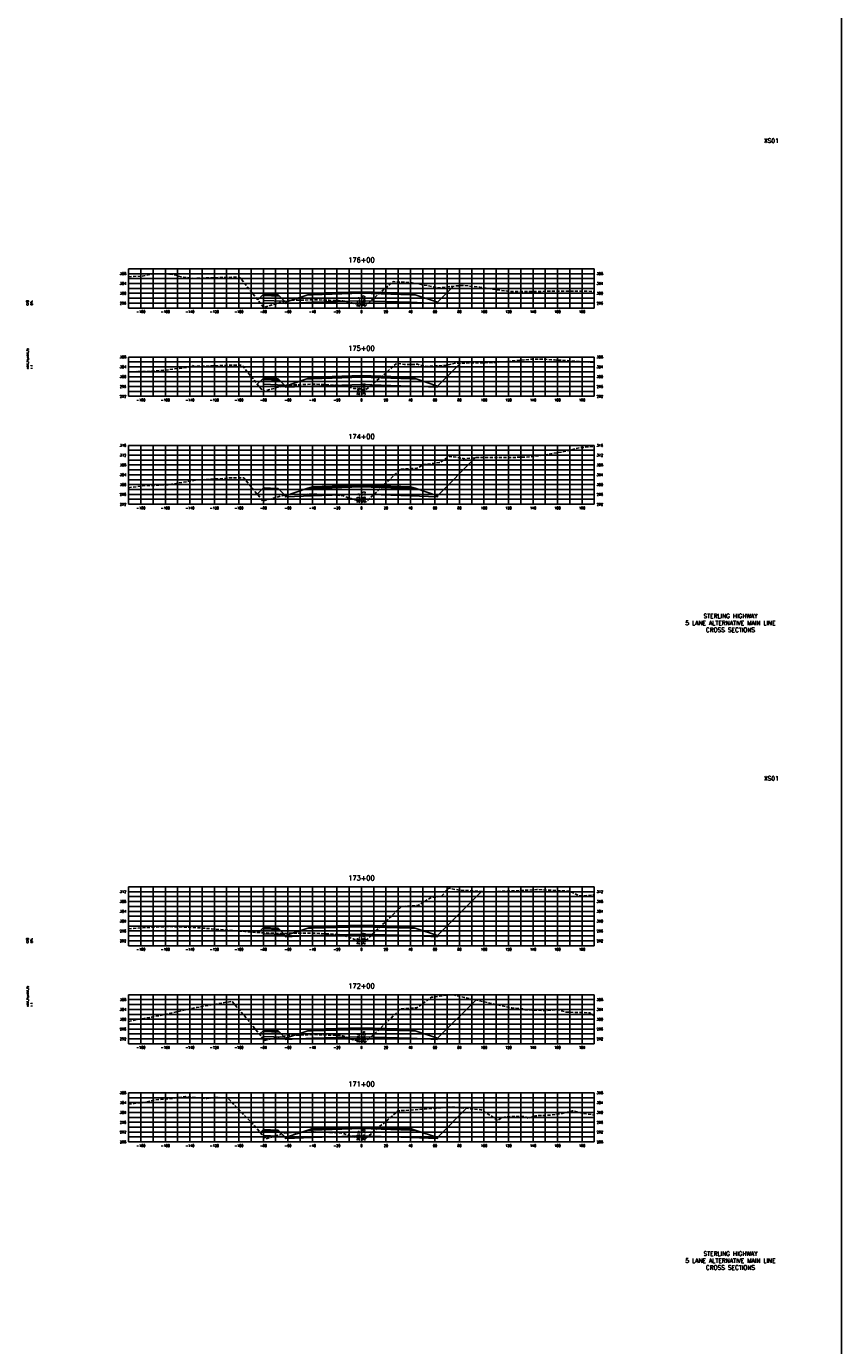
# Model space of a CAD drawing. Extents: x 37 to 10140, y -1968 to 9206.
# Tile 16 of 105: x 2957 to 3622, y 994 to 2070. Entities that reach past the tile are written whole.
import ezdxf
from ezdxf.enums import TextEntityAlignment as Align

# ---------------------------------------------------------------- set-up
doc = ezdxf.new("R2010")
doc.units = 0
doc.header["$LTSCALE"] = 20
doc.header["$MEASUREMENT"] = 0
doc.linetypes.add('HIDDEN_050%', pattern=[0.1875, 0.125, -0.0625])
doc.layers.get('0').update_dxf_attribs({"color": 101})
for name, color, linetype in [('S-AT-TXT175', 6, 'Continuous'), ('S-AT-TXT80', 1, 'Continuous'), ('XDATUM', 3, 'Continuous'), ('XEG', 1, 'HIDDEN_050%'), ('XFG', 2, 'Continuous'), ('XGRID', 251, 'Continuous'), ('XGRIDT', 2, 'Continuous'), ('XREF-BORDER', 7, 'Continuous')]:
    doc.layers.add(name, color=color, linetype=linetype)
doc.styles.add('L100', font='simplex.shx', dxfattribs={"height": 2})
doc.styles.add('L175', font='ROMANSM.shx', dxfattribs={"height": 3.5})
doc.styles.add('L80', font='ROMANSM.shx', dxfattribs={"height": 1.6})

# ---------------------------------------------------------------- blocks, each defined once
blk = doc.blocks.new('03025_00_att1')
at = {"layer": 'S-AT-TXT175', "style": 'L175'}
for tag, p in [('NUM', (32.402, 20.822)), ('LINE1', (30.64, 1.444)), ('LINE2', (30.64, 1.161)), ('LINE3', (30.64, 0.877))]:
    blk.add_attdef(tag, text='', height=0.175, dxfattribs=at).set_placement(p, align=Align.CENTER)
at = {"layer": 'S-AT-TXT80', "style": 'L80'}
for tag, p in [('DESIGNED', (2.094, 14.201)), ('CHECKED', (2.265, 14.201)), ('DRAFTED', (2.436, 14.201)), ('PCTB', (2.094, 11.605)), ('PSCALE', (2.265, 11.605)), ('PVIEW', (2.436, 11.605))]:
    blk.add_attdef(tag, p, '', height=0.08, rotation=90, dxfattribs=at)

msp = doc.modelspace()

# ---------------------------------------------------------------- linework, layer by layer
msp.add_line((3621.8, 5156.3), (3621.8, -1967.9))
at = {"layer": 'XDATUM', "flags": 128}
for points in [[(3145.4, 1846.6), (3150, 1851.2), (3150, 1846.2), (3167.2, 1845.5), (3168, 1844.7), (3168, 1843.8), (3190, 1844.7), (3230, 1846), (3270, 1844.7), (3292, 1843.8), (3292, 1844.7), (3305, 1857.8)], [(3145, 1777.9), (3150, 1782.8), (3150, 1777.8), (3167.2, 1777.1), (3168, 1776.3), (3168, 1775.5), (3190, 1776.3), (3230, 1777.6), (3270, 1776.3), (3292, 1775.5), (3292, 1776.3), (3310.7, 1795.1)], [(3144.9, 1688.2), (3150, 1693.3), (3150, 1688.3), (3167.2, 1687.6), (3168, 1686.8), (3168, 1686), (3190, 1686.8), (3230, 1688.1), (3270, 1686.8), (3292, 1686), (3292, 1686.8), (3323.2, 1718)], [(3146, 1330.7), (3150, 1334.7), (3150, 1329.7), (3167.2, 1329), (3168, 1328.2), (3168, 1327.3), (3190, 1328.2), (3230, 1329.5), (3270, 1328.2), (3292, 1327.3), (3292, 1328.2), (3328, 1364.2)], [(3146.8, 1247.8), (3150, 1250.9), (3150, 1245.9), (3167.2, 1245.3), (3168, 1244.5), (3168, 1243.6), (3190, 1244.5), (3230, 1245.7), (3270, 1244.5), (3292, 1243.6), (3292, 1244.5), (3323.3, 1275.7)], [(3147.4, 1167.5), (3150, 1170.1), (3150, 1165.1), (3167.2, 1164.4), (3168, 1163.6), (3168, 1162.7), (3190, 1163.6), (3230, 1164.9), (3270, 1163.6), (3292, 1162.7), (3292, 1163.6), (3315.8, 1187.4)]]:
    msp.add_lwpolyline(points, dxfattribs=at)
at = {"layer": 'XEG', "flags": 128}
for points in [[(3040, 1865.5), (3046.5, 1866), (3049.7, 1865.7), (3059.8, 1867.8), (3068.2, 1868), (3076.8, 1867.3), (3083.4, 1865.3), (3094.1, 1864.2), (3108.2, 1864.7), (3116.2, 1864.9), (3130, 1865.2), (3130.6, 1865.2), (3130.9, 1864.7), (3150.3, 1840.5), (3160.6, 1843.7), (3167.4, 1845.7), (3170.1, 1846.1), (3171.1, 1846.2), (3179.6, 1846.4), (3191.3, 1846.7), (3203.6, 1846.3), (3210.9, 1846.1), (3211.6, 1846), (3214.7, 1845.9), (3222.2, 1844.2), (3224.5, 1843.5), (3230, 1842.5), (3231.2, 1842.3), (3233.3, 1841.9), (3239.8, 1847.7), (3255.9, 1861.6), (3262.8, 1861.1), (3271.3, 1860.6), (3284.3, 1858.1), (3292.8, 1856.4), (3308.6, 1858.2), (3313.9, 1858.4), (3326.7, 1856.9), (3350.8, 1853.5), (3377.8, 1853.6), (3386.5, 1853.8), (3420, 1853.6)], [(3040, 1788), (3055.5, 1788.3), (3068.9, 1789.3), (3088.3, 1791.6), (3092.1, 1793), (3093.6, 1792.4), (3109.7, 1792.9), (3117.1, 1793.1), (3124.3, 1793.5), (3132.5, 1793.4), (3143.5, 1779.8), (3149.8, 1771.9), (3154.2, 1773.2), (3167.1, 1776.8), (3168.7, 1777), (3171, 1777.2), (3180.3, 1777.5), (3191.4, 1777.9), (3202.7, 1777.4), (3211, 1777), (3212.6, 1776.9), (3215.1, 1776.7), (3220.2, 1775.4), (3223.9, 1774.4), (3228.6, 1774.2), (3230, 1773.8), (3232.9, 1772.9), (3248.2, 1785.5), (3258.7, 1794.9), (3265.1, 1794), (3275.8, 1794.1), (3283.2, 1792.4), (3299.1, 1793.3), (3306.7, 1795), (3335.7, 1795.5), (3337.4, 1795.4), (3338.7, 1795.5), (3369.8, 1798.4), (3375, 1798.4), (3387.5, 1797.7), (3407.7, 1796.5), (3415.2, 1795.8), (3420, 1795.7)], [(3040, 1693.5), (3053.4, 1695.2), (3053.8, 1695.2), (3057.4, 1695.2), (3070.5, 1695.8), (3072.3, 1695.9), (3075, 1696.3), (3095, 1699.7), (3095, 1699.8), (3095.8, 1699.8), (3118, 1701), (3121, 1701.3), (3121.9, 1701.4), (3134, 1701.4), (3147.9, 1684.6), (3149.4, 1682.6), (3165.2, 1686.9), (3166.3, 1687.2), (3166.8, 1687.3), (3171.2, 1687.7), (3181, 1688), (3191.4, 1688.2), (3203.2, 1687.7), (3211, 1687.3), (3213.2, 1687.1), (3214.6, 1687), (3216.1, 1686.5), (3224.2, 1683.7), (3227.4, 1683), (3230, 1682.6), (3233.8, 1682), (3250.6, 1697.9), (3262.1, 1708.7), (3265.9, 1708.9), (3274.6, 1709.2), (3276, 1709.8), (3280.4, 1712.3), (3286.6, 1713), (3293.7, 1714), (3297.3, 1716.1), (3301.6, 1719), (3307.8, 1718.3), (3314.1, 1717.1), (3324.9, 1718.2), (3337.2, 1718), (3348.1, 1718), (3368, 1718.6), (3379.7, 1720.3), (3397, 1723.2), (3407.8, 1726.1), (3420, 1727.1)], [(3040, 1333.7), (3052.4, 1334.7), (3066.3, 1335.4), (3071, 1335.6), (3079.1, 1335.4), (3087.6, 1335.1), (3100.5, 1334.4), (3103.9, 1334.1), (3118.4, 1332.8), (3122.6, 1332.4), (3124.3, 1332.3), (3131.1, 1331.9), (3131.4, 1331.9), (3134.9, 1331.6), (3142.4, 1330.9), (3146.9, 1330.7), (3155.2, 1330.2), (3163.1, 1330), (3175.4, 1330.2), (3191.6, 1330.2), (3201.5, 1329.7), (3211.3, 1329.2), (3213.5, 1328.9), (3214, 1328.9), (3223.3, 1325.5), (3223.8, 1325.3), (3230, 1324.2), (3232.4, 1323.7), (3232.9, 1323.6), (3237.5, 1327.9), (3262.7, 1352), (3272.5, 1352.5), (3276.2, 1352.8), (3285.6, 1358.5), (3287.3, 1359.4), (3288.3, 1359.5), (3294.6, 1360), (3295.9, 1360.9), (3301, 1366.9), (3309.8, 1365.3), (3311.2, 1365.3), (3329.6, 1364.1), (3330.9, 1364), (3332.9, 1363.8), (3370.3, 1365.5), (3373, 1365.8), (3400, 1364.4), (3406.9, 1361), (3407.8, 1360.6), (3410.6, 1360.7), (3415.5, 1361), (3420, 1361.5)], [(3040, 1258.3), (3058.6, 1261.8), (3069.5, 1263.7), (3079.9, 1266.3), (3095.3, 1269.6), (3116.8, 1273.4), (3124.5, 1274.6), (3137.7, 1259.1), (3151, 1242.6), (3165, 1245.8), (3167.9, 1246.6), (3169.9, 1246.8), (3171.3, 1246.9), (3177.7, 1247.1), (3191.2, 1247.5), (3204.7, 1247.1), (3211.2, 1246.8), (3212.4, 1246.7), (3214.9, 1246.5), (3221.4, 1243.7), (3223.3, 1243.1), (3230, 1241.8), (3230.7, 1241.6), (3232.9, 1241.2), (3240.5, 1248), (3262, 1268.5), (3270.8, 1269), (3275, 1269.3), (3276.3, 1270.2), (3287.1, 1277.9), (3300.5, 1279.8), (3304.9, 1280), (3314.2, 1277.7), (3319, 1276.7), (3332.9, 1273.5), (3352.7, 1269.3), (3361.6, 1268.4), (3363.4, 1267.8), (3379, 1267.1), (3381, 1267.2), (3383.4, 1267.3), (3387.5, 1267.6), (3391, 1267.6), (3394.2, 1266.7), (3397, 1265.7), (3407.5, 1265.6), (3416.7, 1265.2), (3419.8, 1262.3), (3420, 1262.1)], [(3040, 1190.8), (3040.1, 1190.8), (3044.5, 1191.3), (3052, 1192), (3061.1, 1194.2), (3077.1, 1195.6), (3086.5, 1196.9), (3103.7, 1195.3), (3112.2, 1196.3), (3120.9, 1195.7), (3142.5, 1173.4), (3151.8, 1162.4), (3156.6, 1163.9), (3166.9, 1167.2), (3170, 1167.5), (3171.5, 1167.6), (3189.2, 1168.1), (3191, 1168.2), (3209.2, 1167.5), (3211.2, 1167.4), (3212.3, 1167.3), (3214.6, 1167.1), (3217.8, 1166.1), (3220.9, 1164.6), (3225.5, 1163.7), (3230, 1163.1), (3233.3, 1162.7), (3251.5, 1178.1), (3259.8, 1185.3), (3264.5, 1185.6), (3269.9, 1185.9), (3298.4, 1188), (3302.7, 1188.6), (3306, 1188.3), (3327.7, 1186.2), (3337.5, 1180.2), (3341.2, 1177.4), (3341.8, 1177.9), (3344.4, 1179.7), (3345.5, 1179.9), (3348.6, 1180.5), (3356.2, 1180.8), (3356.7, 1180.8), (3357.2, 1180.8), (3363.4, 1180.7), (3363.5, 1180.7), (3366.2, 1179.2), (3369.7, 1180.5), (3371.9, 1181.3), (3383.9, 1181.8), (3392.6, 1182.9), (3402.1, 1185.4), (3410.4, 1183.4), (3420, 1181.9)]]:
    msp.add_lwpolyline(points, dxfattribs=at)
at = {"layer": 'XFG', "flags": 128}
for points in [[(3150, 1851.2), (3150, 1851.2), (3145.4, 1846.6)], [(3150, 1851.2), (3150, 1850.2), (3163, 1849.7), (3162, 1850.7), (3161, 1850.8), (3161, 1850.4), (3151, 1850.8), (3151, 1851.2), (3150, 1851.2)], [(3151, 1851.2), (3151, 1850.8), (3161, 1850.4), (3161, 1850.8), (3151, 1851.2)], [(3230, 1852), (3190, 1850.7), (3185.4, 1850.5), (3168, 1844.7), (3168, 1843.8), (3190, 1844.7), (3230, 1846)], [(3230, 1852.3), (3190, 1851.1), (3190, 1852.1), (3185.4, 1850.5), (3190, 1850.7), (3230, 1852)], [(3230, 1853.3), (3190, 1852.1), (3190, 1851.7), (3230, 1853)], [(3230, 1853), (3190, 1851.7), (3190, 1851.1), (3230, 1852.3)], [(3230, 1853.3), (3270, 1852.1), (3270, 1851.7), (3230, 1853)], [(3230, 1853), (3270, 1851.7), (3270, 1851.1), (3230, 1852.3)], [(3230, 1852.3), (3270, 1851.1), (3270, 1852.1), (3274.6, 1850.5), (3270, 1850.7), (3230, 1852)], [(3230, 1852), (3270, 1850.7), (3274.6, 1850.5), (3292, 1844.7), (3292, 1843.8), (3270, 1844.7), (3230, 1846)], [(3292, 1844.7), (3292, 1844.7), (3305, 1857.8)], [(3150, 1850.2), (3150, 1846.2), (3167.2, 1845.5), (3163, 1849.7), (3150, 1850.2)], [(3168, 1844.7), (3167.2, 1845.5)], [(3292, 1776.3), (3292, 1776.3), (3310.7, 1795.1)], [(3150, 1782.8), (3150, 1782.8), (3145, 1777.9)], [(3150, 1782.8), (3150, 1781.8), (3163, 1781.3), (3162, 1782.3), (3161, 1782.4), (3161, 1782), (3151, 1782.4), (3151, 1782.8), (3150, 1782.8)], [(3150, 1781.8), (3150, 1777.8), (3167.2, 1777.1), (3163, 1781.3), (3150, 1781.8)], [(3151, 1782.8), (3151, 1782.4), (3161, 1782), (3161, 1782.4), (3151, 1782.8)], [(3168, 1776.3), (3167.2, 1777.1)], [(3230, 1783.6), (3190, 1782.3), (3185.4, 1782.2), (3168, 1776.3), (3168, 1775.5), (3190, 1776.3), (3230, 1777.6)], [(3230, 1784), (3190, 1782.7), (3190, 1783.7), (3185.4, 1782.2), (3190, 1782.3), (3230, 1783.6)], [(3230, 1785), (3190, 1783.7), (3190, 1783.3), (3230, 1784.6)], [(3230, 1784.6), (3190, 1783.3), (3190, 1782.7), (3230, 1784)], [(3230, 1785), (3270, 1783.7), (3270, 1783.3), (3230, 1784.6)], [(3230, 1784.6), (3270, 1783.3), (3270, 1782.7), (3230, 1784)], [(3230, 1784), (3270, 1782.7), (3270, 1783.7), (3274.6, 1782.2), (3270, 1782.3), (3230, 1783.6)], [(3230, 1783.6), (3270, 1782.3), (3274.6, 1782.2), (3292, 1776.3), (3292, 1775.5), (3270, 1776.3), (3230, 1777.6)], [(3292, 1686.8), (3292, 1686.8), (3323.2, 1718)], [(3150, 1693.3), (3150, 1693.3), (3144.9, 1688.2)], [(3150, 1693.3), (3150, 1692.3), (3163, 1691.8), (3162, 1692.8), (3161, 1692.9), (3161, 1692.5), (3151, 1692.9), (3151, 1693.3), (3150, 1693.3)], [(3150, 1692.3), (3150, 1688.3), (3167.2, 1687.6), (3163, 1691.8), (3150, 1692.3)], [(3151, 1693.3), (3151, 1692.9), (3161, 1692.5), (3161, 1692.9), (3151, 1693.3)], [(3230, 1694.1), (3190, 1692.8), (3185.4, 1692.7), (3168, 1686.8), (3168, 1686), (3190, 1686.8), (3230, 1688.1)], [(3230, 1694.5), (3190, 1693.2), (3190, 1694.2), (3185.4, 1692.7), (3190, 1692.8), (3230, 1694.1)], [(3230, 1695.5), (3190, 1694.2), (3190, 1693.8), (3230, 1695.1)], [(3230, 1695.1), (3190, 1693.8), (3190, 1693.2), (3230, 1694.5)], [(3230, 1695.5), (3270, 1694.2), (3270, 1693.8), (3230, 1695.1)], [(3230, 1695.1), (3270, 1693.8), (3270, 1693.2), (3230, 1694.5)], [(3230, 1694.5), (3270, 1693.2), (3270, 1694.2), (3274.6, 1692.7), (3270, 1692.8), (3230, 1694.1)], [(3230, 1694.1), (3270, 1692.8), (3274.6, 1692.7), (3292, 1686.8), (3292, 1686), (3270, 1686.8), (3230, 1688.1)], [(3168, 1686.8), (3167.2, 1687.6)], [(3292, 1328.2), (3292, 1328.2), (3328, 1364.2)], [(3150, 1334.7), (3150, 1334.7), (3146, 1330.7)], [(3150, 1334.7), (3150, 1333.7), (3163, 1333.2), (3162, 1334.2), (3161, 1334.3), (3161, 1333.9), (3151, 1334.3), (3151, 1334.7), (3150, 1334.7)], [(3151, 1334.7), (3151, 1334.3), (3161, 1333.9), (3161, 1334.3), (3151, 1334.7)], [(3230, 1335.5), (3190, 1334.2), (3185.4, 1334), (3168, 1328.2), (3168, 1327.3), (3190, 1328.2), (3230, 1329.5)], [(3230, 1335.8), (3190, 1334.6), (3190, 1335.6), (3185.4, 1334), (3190, 1334.2), (3230, 1335.5)], [(3230, 1336.8), (3190, 1335.6), (3190, 1335.2), (3230, 1336.5)], [(3230, 1336.5), (3190, 1335.2), (3190, 1334.6), (3230, 1335.8)], [(3230, 1336.8), (3270, 1335.6), (3270, 1335.2), (3230, 1336.5)], [(3230, 1336.5), (3270, 1335.2), (3270, 1334.6), (3230, 1335.8)], [(3230, 1335.8), (3270, 1334.6), (3270, 1335.6), (3274.6, 1334), (3270, 1334.2), (3230, 1335.5)], [(3230, 1335.5), (3270, 1334.2), (3274.6, 1334), (3292, 1328.2), (3292, 1327.3), (3270, 1328.2), (3230, 1329.5)], [(3150, 1333.7), (3150, 1329.7), (3167.2, 1329), (3163, 1333.2), (3150, 1333.7)], [(3168, 1328.2), (3167.2, 1329)], [(3292, 1244.5), (3292, 1244.5), (3323.3, 1275.7)], [(3150, 1250.9), (3150, 1250.9), (3146.8, 1247.8)], [(3150, 1250.9), (3150, 1249.9), (3163, 1249.4), (3162, 1250.5), (3161, 1250.5), (3161, 1250.2), (3151, 1250.6), (3151, 1250.9), (3150, 1250.9)], [(3150, 1249.9), (3150, 1245.9), (3167.2, 1245.3), (3163, 1249.4), (3150, 1249.9)], [(3151, 1250.9), (3151, 1250.6), (3161, 1250.2), (3161, 1250.5), (3151, 1250.9)], [(3230, 1251.7), (3190, 1250.5), (3185.4, 1250.3), (3168, 1244.5), (3168, 1243.6), (3190, 1244.5), (3230, 1245.7)], [(3230, 1252.1), (3190, 1250.8), (3190, 1251.8), (3185.4, 1250.3), (3190, 1250.5), (3230, 1251.7)], [(3230, 1253.1), (3190, 1251.8), (3190, 1251.5), (3230, 1252.7)], [(3230, 1252.7), (3190, 1251.5), (3190, 1250.8), (3230, 1252.1)], [(3230, 1253.1), (3270, 1251.8), (3270, 1251.5), (3230, 1252.7)], [(3230, 1252.7), (3270, 1251.5), (3270, 1250.8), (3230, 1252.1)], [(3230, 1252.1), (3270, 1250.8), (3270, 1251.8), (3274.6, 1250.3), (3270, 1250.5), (3230, 1251.7)], [(3230, 1251.7), (3270, 1250.5), (3274.6, 1250.3), (3292, 1244.5), (3292, 1243.6), (3270, 1244.5), (3230, 1245.7)], [(3168, 1244.5), (3167.2, 1245.3)], [(3292, 1163.6), (3292, 1163.6), (3315.8, 1187.4)], [(3150, 1170.1), (3150, 1170.1), (3147.4, 1167.5)], [(3150, 1170.1), (3150, 1169.1), (3163, 1168.6), (3162, 1169.6), (3161, 1169.6), (3161, 1169.3), (3151, 1169.7), (3151, 1170), (3150, 1170.1)], [(3150, 1169.1), (3150, 1165.1), (3167.2, 1164.4), (3163, 1168.6), (3150, 1169.1)], [(3151, 1170), (3151, 1169.7), (3161, 1169.3), (3161, 1169.6), (3151, 1170)], [(3168, 1163.6), (3167.2, 1164.4)], [(3230, 1170.9), (3190, 1169.6), (3185.4, 1169.4), (3168, 1163.6), (3168, 1162.7), (3190, 1163.6), (3230, 1164.9)], [(3230, 1171.2), (3190, 1169.9), (3190, 1170.9), (3185.4, 1169.4), (3190, 1169.6), (3230, 1170.9)], [(3230, 1172.2), (3190, 1170.9), (3190, 1170.6), (3230, 1171.9)], [(3230, 1171.9), (3190, 1170.6), (3190, 1169.9), (3230, 1171.2)], [(3230, 1172.2), (3270, 1170.9), (3270, 1170.6), (3230, 1171.9)], [(3230, 1171.9), (3270, 1170.6), (3270, 1169.9), (3230, 1171.2)], [(3230, 1171.2), (3270, 1169.9), (3270, 1170.9), (3274.6, 1169.4), (3270, 1169.6), (3230, 1170.9)], [(3230, 1170.9), (3270, 1169.6), (3274.6, 1169.4), (3292, 1163.6), (3292, 1162.7), (3270, 1163.6), (3230, 1164.9)]]:
    msp.add_lwpolyline(points, dxfattribs=at)
at = {"layer": 'XGRID'}
for p, q in [((3040, 1840), (3040, 1872)), ((3040, 1872), (3420, 1872)), ((3050, 1840), (3050, 1872)), ((3060, 1840), (3060, 1872)), ((3070, 1840), (3070, 1872)), ((3080, 1840), (3080, 1872)), ((3090, 1840), (3090, 1872)), ((3100, 1840), (3100, 1872)), ((3110, 1840), (3110, 1872)), ((3120, 1840), (3120, 1872)), ((3130, 1840), (3130, 1872)), ((3140, 1840), (3140, 1872)), ((3150, 1840), (3150, 1872)), ((3160, 1840), (3160, 1872)), ((3170, 1840), (3170, 1872)), ((3180, 1840), (3180, 1872)), ((3190, 1840), (3190, 1872)), ((3200, 1840), (3200, 1872)), ((3210, 1840), (3210, 1872)), ((3220, 1840), (3220, 1872)), ((3230, 1840), (3230, 1872)), ((3240, 1840), (3240, 1872)), ((3250, 1840), (3250, 1872)), ((3260, 1840), (3260, 1872)), ((3270, 1840), (3270, 1872)), ((3280, 1840), (3280, 1872)), ((3290, 1840), (3290, 1872)), ((3300, 1840), (3300, 1872)), ((3310, 1840), (3310, 1872)), ((3320, 1840), (3320, 1872)), ((3330, 1840), (3330, 1872)), ((3340, 1840), (3340, 1872)), ((3350, 1840), (3350, 1872)), ((3360, 1840), (3360, 1872)), ((3370, 1840), (3370, 1872)), ((3380, 1840), (3380, 1872)), ((3390, 1840), (3390, 1872)), ((3400, 1840), (3400, 1872)), ((3410, 1840), (3410, 1872)), ((3420, 1840), (3420, 1872)), ((3040, 1868), (3420, 1868)), ((3040, 1864), (3420, 1864)), ((3040, 1860), (3420, 1860)), ((3040, 1856), (3420, 1856)), ((3040, 1852), (3420, 1852)), ((3040, 1848), (3420, 1848)), ((3040, 1844), (3420, 1844)), ((3040, 1840), (3420, 1840)), ((3040, 1768), (3040, 1800)), ((3040, 1800), (3420, 1800)), ((3050, 1768), (3050, 1800)), ((3060, 1768), (3060, 1800)), ((3070, 1768), (3070, 1800)), ((3080, 1768), (3080, 1800)), ((3090, 1768), (3090, 1800)), ((3100, 1768), (3100, 1800)), ((3110, 1768), (3110, 1800)), ((3120, 1768), (3120, 1800)), ((3130, 1768), (3130, 1800)), ((3140, 1768), (3140, 1800)), ((3150, 1768), (3150, 1800)), ((3160, 1768), (3160, 1800)), ((3170, 1768), (3170, 1800)), ((3180, 1768), (3180, 1800)), ((3190, 1768), (3190, 1800)), ((3200, 1768), (3200, 1800)), ((3210, 1768), (3210, 1800)), ((3220, 1768), (3220, 1800)), ((3230, 1768), (3230, 1800)), ((3240, 1768), (3240, 1800)), ((3250, 1768), (3250, 1800)), ((3260, 1768), (3260, 1800)), ((3270, 1768), (3270, 1800)), ((3280, 1768), (3280, 1800)), ((3290, 1768), (3290, 1800)), ((3300, 1768), (3300, 1800)), ((3310, 1768), (3310, 1800)), ((3320, 1768), (3320, 1800)), ((3330, 1768), (3330, 1800)), ((3340, 1768), (3340, 1800)), ((3350, 1768), (3350, 1800)), ((3360, 1768), (3360, 1800)), ((3370, 1768), (3370, 1800)), ((3380, 1768), (3380, 1800)), ((3390, 1768), (3390, 1800)), ((3400, 1768), (3400, 1800)), ((3410, 1768), (3410, 1800)), ((3420, 1768), (3420, 1800)), ((3040, 1796), (3420, 1796)), ((3040, 1792), (3420, 1792)), ((3040, 1788), (3420, 1788)), ((3040, 1784), (3420, 1784)), ((3040, 1780), (3420, 1780)), ((3040, 1776), (3420, 1776)), ((3040, 1772), (3420, 1772)), ((3040, 1768), (3420, 1768)), ((3040, 1680), (3040, 1728)), ((3040, 1728), (3420, 1728)), ((3040, 1724), (3420, 1724)), ((3050, 1680), (3050, 1728)), ((3060, 1680), (3060, 1728)), ((3070, 1680), (3070, 1728)), ((3080, 1680), (3080, 1728)), ((3090, 1680), (3090, 1728)), ((3100, 1680), (3100, 1728)), ((3110, 1680), (3110, 1728)), ((3120, 1680), (3120, 1728)), ((3130, 1680), (3130, 1728)), ((3140, 1680), (3140, 1728)), ((3150, 1680), (3150, 1728)), ((3160, 1680), (3160, 1728)), ((3170, 1680), (3170, 1728)), ((3180, 1680), (3180, 1728)), ((3190, 1680), (3190, 1728)), ((3200, 1680), (3200, 1728)), ((3210, 1680), (3210, 1728)), ((3220, 1680), (3220, 1728)), ((3230, 1680), (3230, 1728)), ((3240, 1680), (3240, 1728)), ((3250, 1680), (3250, 1728)), ((3260, 1680), (3260, 1728)), ((3270, 1680), (3270, 1728)), ((3280, 1680), (3280, 1728)), ((3290, 1680), (3290, 1728)), ((3300, 1680), (3300, 1728)), ((3310, 1680), (3310, 1728)), ((3320, 1680), (3320, 1728)), ((3330, 1680), (3330, 1728)), ((3340, 1680), (3340, 1728)), ((3350, 1680), (3350, 1728)), ((3360, 1680), (3360, 1728)), ((3370, 1680), (3370, 1728)), ((3380, 1680), (3380, 1728)), ((3390, 1680), (3390, 1728)), ((3400, 1680), (3400, 1728)), ((3410, 1680), (3410, 1728)), ((3420, 1680), (3420, 1728)), ((3040, 1720), (3420, 1720)), ((3040, 1716), (3420, 1716)), ((3040, 1712), (3420, 1712)), ((3040, 1708), (3420, 1708)), ((3040, 1704), (3420, 1704)), ((3040, 1700), (3420, 1700)), ((3040, 1696), (3420, 1696)), ((3040, 1692), (3420, 1692)), ((3040, 1688), (3420, 1688)), ((3040, 1684), (3420, 1684)), ((3040, 1680), (3420, 1680)), ((3040, 1320), (3040, 1368)), ((3040, 1368), (3420, 1368)), ((3050, 1320), (3050, 1368)), ((3060, 1320), (3060, 1368)), ((3070, 1320), (3070, 1368)), ((3080, 1320), (3080, 1368)), ((3090, 1320), (3090, 1368)), ((3100, 1320), (3100, 1368)), ((3110, 1320), (3110, 1368)), ((3120, 1320), (3120, 1368)), ((3130, 1320), (3130, 1368)), ((3140, 1320), (3140, 1368)), ((3150, 1320), (3150, 1368)), ((3160, 1320), (3160, 1368)), ((3170, 1320), (3170, 1368)), ((3180, 1320), (3180, 1368)), ((3190, 1320), (3190, 1368)), ((3200, 1320), (3200, 1368)), ((3210, 1320), (3210, 1368)), ((3220, 1320), (3220, 1368)), ((3230, 1320), (3230, 1368)), ((3240, 1320), (3240, 1368)), ((3250, 1320), (3250, 1368)), ((3260, 1320), (3260, 1368)), ((3270, 1320), (3270, 1368)), ((3280, 1320), (3280, 1368)), ((3290, 1320), (3290, 1368)), ((3300, 1320), (3300, 1368)), ((3310, 1320), (3310, 1368)), ((3320, 1320), (3320, 1368)), ((3330, 1320), (3330, 1368)), ((3340, 1320), (3340, 1368)), ((3350, 1320), (3350, 1368)), ((3360, 1320), (3360, 1368)), ((3370, 1320), (3370, 1368)), ((3380, 1320), (3380, 1368)), ((3390, 1320), (3390, 1368)), ((3400, 1320), (3400, 1368)), ((3410, 1320), (3410, 1368)), ((3420, 1320), (3420, 1368)), ((3040, 1364), (3420, 1364)), ((3040, 1360), (3420, 1360)), ((3040, 1356), (3420, 1356)), ((3040, 1352), (3420, 1352)), ((3040, 1348), (3420, 1348)), ((3040, 1344), (3420, 1344)), ((3040, 1340), (3420, 1340)), ((3040, 1336), (3420, 1336)), ((3040, 1332), (3420, 1332)), ((3040, 1328), (3420, 1328)), ((3040, 1324), (3420, 1324)), ((3040, 1320), (3420, 1320)), ((3040, 1240), (3040, 1280)), ((3040, 1280), (3420, 1280)), ((3040, 1276), (3420, 1276)), ((3040, 1272), (3420, 1272)), ((3050, 1240), (3050, 1280)), ((3060, 1240), (3060, 1280)), ((3070, 1240), (3070, 1280)), ((3080, 1240), (3080, 1280)), ((3090, 1240), (3090, 1280)), ((3100, 1240), (3100, 1280)), ((3110, 1240), (3110, 1280)), ((3120, 1240), (3120, 1280)), ((3130, 1240), (3130, 1280)), ((3140, 1240), (3140, 1280)), ((3150, 1240), (3150, 1280)), ((3160, 1240), (3160, 1280)), ((3170, 1240), (3170, 1280)), ((3180, 1240), (3180, 1280)), ((3190, 1240), (3190, 1280)), ((3200, 1240), (3200, 1280)), ((3210, 1240), (3210, 1280)), ((3220, 1240), (3220, 1280)), ((3230, 1240), (3230, 1280)), ((3240, 1240), (3240, 1280)), ((3250, 1240), (3250, 1280)), ((3260, 1240), (3260, 1280)), ((3270, 1240), (3270, 1280)), ((3280, 1240), (3280, 1280)), ((3290, 1240), (3290, 1280)), ((3300, 1240), (3300, 1280)), ((3310, 1240), (3310, 1280)), ((3320, 1240), (3320, 1280)), ((3330, 1240), (3330, 1280)), ((3340, 1240), (3340, 1280)), ((3350, 1240), (3350, 1280)), ((3360, 1240), (3360, 1280)), ((3370, 1240), (3370, 1280)), ((3380, 1240), (3380, 1280)), ((3390, 1240), (3390, 1280)), ((3400, 1240), (3400, 1280)), ((3410, 1240), (3410, 1280)), ((3420, 1240), (3420, 1280)), ((3040, 1268), (3420, 1268)), ((3040, 1264), (3420, 1264)), ((3040, 1260), (3420, 1260)), ((3040, 1256), (3420, 1256)), ((3040, 1252), (3420, 1252)), ((3040, 1248), (3420, 1248)), ((3040, 1244), (3420, 1244)), ((3040, 1240), (3420, 1240)), ((3040, 1160), (3040, 1200)), ((3040, 1200), (3420, 1200)), ((3040, 1196), (3420, 1196)), ((3050, 1160), (3050, 1200)), ((3060, 1160), (3060, 1200)), ((3070, 1160), (3070, 1200)), ((3080, 1160), (3080, 1200)), ((3090, 1160), (3090, 1200)), ((3100, 1160), (3100, 1200)), ((3110, 1160), (3110, 1200)), ((3120, 1160), (3120, 1200)), ((3130, 1160), (3130, 1200)), ((3140, 1160), (3140, 1200)), ((3150, 1160), (3150, 1200)), ((3160, 1160), (3160, 1200)), ((3170, 1160), (3170, 1200)), ((3180, 1160), (3180, 1200)), ((3190, 1160), (3190, 1200)), ((3200, 1160), (3200, 1200)), ((3210, 1160), (3210, 1200)), ((3220, 1160), (3220, 1200)), ((3230, 1160), (3230, 1200)), ((3240, 1160), (3240, 1200)), ((3250, 1160), (3250, 1200)), ((3260, 1160), (3260, 1200)), ((3270, 1160), (3270, 1200)), ((3280, 1160), (3280, 1200)), ((3290, 1160), (3290, 1200)), ((3300, 1160), (3300, 1200)), ((3310, 1160), (3310, 1200)), ((3320, 1160), (3320, 1200)), ((3330, 1160), (3330, 1200)), ((3340, 1160), (3340, 1200)), ((3350, 1160), (3350, 1200)), ((3360, 1160), (3360, 1200)), ((3370, 1160), (3370, 1200)), ((3380, 1160), (3380, 1200)), ((3390, 1160), (3390, 1200)), ((3400, 1160), (3400, 1200)), ((3410, 1160), (3410, 1200)), ((3420, 1160), (3420, 1200)), ((3040, 1192), (3420, 1192)), ((3040, 1188), (3420, 1188)), ((3040, 1184), (3420, 1184)), ((3040, 1180), (3420, 1180)), ((3040, 1176), (3420, 1176)), ((3040, 1172), (3420, 1172)), ((3040, 1168), (3420, 1168)), ((3040, 1164), (3420, 1164)), ((3040, 1160), (3420, 1160))]:
    msp.add_line(p, q, dxfattribs=at)

# ---------------------------------------------------------------- block references
at = {"layer": 'XREF-BORDER'}
ref = msp.add_blockref('03025_00_att1', (2916.4, 1558.2), dxfattribs=dict(at, xscale=20, yscale=20, zscale=20))
ref.add_attrib('LINE1', 'STERLING HIGHWAY', dxfattribs={"layer": 'S-AT-TXT175', "height": 3.5, "style": 'L175'}).set_placement((3531.1, 1587.1), align=Align.CENTER)
ref.add_attrib('LINE2', '5 LANE ALTERNATIVE MAIN LINE', dxfattribs={"layer": 'S-AT-TXT175', "height": 3.5, "style": 'L175'}).set_placement((3531.1, 1581.4), align=Align.CENTER)
ref.add_attrib('LINE3', 'CROSS SECTIONS', dxfattribs={"layer": 'S-AT-TXT175', "height": 3.5, "style": 'L175'}).set_placement((3531.1, 1575.8), align=Align.CENTER)
ref.add_attrib('NUM', 'XS01', dxfattribs={"layer": 'S-AT-TXT175', "height": 3.5, "style": 'L175'}).set_placement((3564.5, 1974.7), align=Align.CENTER)
ref.add_attrib('DESIGNED', 'CAB', (2958.3, 1842.2), dxfattribs={"layer": 'S-AT-TXT80', "height": 1.6, "rotation": 90, "style": 'L80'})
ref.add_attrib('CHECKED', 'DRL', (2961.7, 1842.2), dxfattribs={"layer": 'S-AT-TXT80', "height": 1.6, "rotation": 90, "style": 'L80'})
ref.add_attrib('PCTB', 'adot_hs,adot_fs', (2958.3, 1790.3), dxfattribs={"layer": 'S-AT-TXT80', "height": 1.6, "rotation": 90, "style": 'L80'})
ref.add_attrib('PSCALE', '1:1', (2961.7, 1790.3), dxfattribs={"layer": 'S-AT-TXT80', "height": 1.6, "rotation": 90, "style": 'L80'})
ref = msp.add_blockref('03025_00_att1', (2916.4, 1038.2), dxfattribs=dict(at, xscale=20, yscale=20, zscale=20))
ref.add_attrib('LINE1', 'STERLING HIGHWAY', dxfattribs={"layer": 'S-AT-TXT175', "height": 3.5, "style": 'L175'}).set_placement((3531.1, 1067.1), align=Align.CENTER)
ref.add_attrib('LINE2', '5 LANE ALTERNATIVE MAIN LINE', dxfattribs={"layer": 'S-AT-TXT175', "height": 3.5, "style": 'L175'}).set_placement((3531.1, 1061.4), align=Align.CENTER)
ref.add_attrib('LINE3', 'CROSS SECTIONS', dxfattribs={"layer": 'S-AT-TXT175', "height": 3.5, "style": 'L175'}).set_placement((3531.1, 1055.8), align=Align.CENTER)
ref.add_attrib('NUM', 'XS01', dxfattribs={"layer": 'S-AT-TXT175', "height": 3.5, "style": 'L175'}).set_placement((3564.5, 1454.7), align=Align.CENTER)
ref.add_attrib('DESIGNED', 'CAB', (2958.3, 1322.2), dxfattribs={"layer": 'S-AT-TXT80', "height": 1.6, "rotation": 90, "style": 'L80'})
ref.add_attrib('CHECKED', 'DRL', (2961.7, 1322.2), dxfattribs={"layer": 'S-AT-TXT80', "height": 1.6, "rotation": 90, "style": 'L80'})
ref.add_attrib('PCTB', 'adot_hs,adot_fs', (2958.3, 1270.3), dxfattribs={"layer": 'S-AT-TXT80', "height": 1.6, "rotation": 90, "style": 'L80'})
ref.add_attrib('PSCALE', '1:1', (2961.7, 1270.3), dxfattribs={"layer": 'S-AT-TXT80', "height": 1.6, "rotation": 90, "style": 'L80'})

# ---------------------------------------------------------------- texts
at = {"layer": 'XGRIDT', "style": 'L100'}
for s, p in [('176+00', (3230, 1876)), ('175+00', (3230, 1804)), ('174+00', (3230, 1732)), ('173+00', (3230, 1372)), ('172+00', (3230, 1284)), ('171+00', (3230, 1204))]:
    msp.add_text(s, height=4, dxfattribs=at).set_placement(p, align=Align.BOTTOM_CENTER)
for s, p in [('308', (3038, 1868)), ('304', (3038, 1860)), ('300', (3038, 1852)), ('296', (3038, 1844)), ('308', (3038, 1800)), ('304', (3038, 1792)), ('300', (3038, 1784)), ('296', (3038, 1776)), ('292', (3038, 1768)), ('316', (3038, 1728)), ('312', (3038, 1720)), ('308', (3038, 1712)), ('304', (3038, 1704)), ('300', (3038, 1696)), ('296', (3038, 1688)), ('292', (3038, 1680)), ('312', (3038, 1364)), ('308', (3038, 1356)), ('304', (3038, 1348)), ('300', (3038, 1340)), ('296', (3038, 1332)), ('292', (3038, 1324)), ('308', (3038, 1276)), ('304', (3038, 1268)), ('300', (3038, 1260)), ('296', (3038, 1252)), ('292', (3038, 1244)), ('308', (3038, 1200)), ('304', (3038, 1192)), ('300', (3038, 1184)), ('296', (3038, 1176)), ('292', (3038, 1168)), ('288', (3038, 1160))]:
    msp.add_text(s, height=2, dxfattribs=at).set_placement(p, align=Align.MIDDLE_RIGHT)
for s, p in [('308', (3422, 1868)), ('304', (3422, 1860)), ('300', (3422, 1852)), ('296', (3422, 1844)), ('308', (3422, 1800)), ('304', (3422, 1792)), ('300', (3422, 1784)), ('296', (3422, 1776)), ('292', (3422, 1768)), ('316', (3422, 1728)), ('312', (3422, 1720)), ('308', (3422, 1712)), ('304', (3422, 1704)), ('300', (3422, 1696)), ('296', (3422, 1688)), ('292', (3422, 1680)), ('312', (3422, 1364)), ('308', (3422, 1356)), ('304', (3422, 1348)), ('300', (3422, 1340)), ('296', (3422, 1332)), ('292', (3422, 1324)), ('308', (3422, 1276)), ('304', (3422, 1268)), ('300', (3422, 1260)), ('296', (3422, 1252)), ('292', (3422, 1244)), ('308', (3422, 1200)), ('304', (3422, 1192)), ('300', (3422, 1184)), ('296', (3422, 1176)), ('292', (3422, 1168)), ('288', (3422, 1160))]:
    msp.add_text(s, height=2, dxfattribs=at).set_placement(p, align=Align.MIDDLE_LEFT)
for s, p in [('295.3', (3229, 1841)), ('294.9', (3229, 1769)), ('293.3', (3229, 1681)), ('292.1', (3229, 1321)), ('290.9', (3229, 1241)), ('289.6', (3229, 1161))]:
    msp.add_text(s, height=2, rotation=90, dxfattribs=at).set_placement(p, align=Align.BOTTOM_LEFT)
for s, p in [('300.67', (3231, 1841)), ('300.48', (3231, 1769)), ('299.73', (3231, 1681)), ('298.42', (3231, 1321)), ('296.54', (3231, 1241)), ('294.10', (3231, 1161))]:
    msp.add_text(s, height=2, rotation=90, dxfattribs=at).set_placement(p, align=Align.TOP_LEFT)
for s, p in [('-180', (3050, 1838)), ('-160', (3070, 1838)), ('-140', (3090, 1838)), ('-120', (3110, 1838)), ('-100', (3130, 1838)), ('-80', (3150, 1838)), ('-60', (3170, 1838)), ('-40', (3190, 1838)), ('-20', (3210, 1838)), ('0', (3230, 1838)), ('20', (3250, 1838)), ('40', (3270, 1838)), ('60', (3290, 1838)), ('80', (3310, 1838)), ('100', (3330, 1838)), ('120', (3350, 1838)), ('140', (3370, 1838)), ('160', (3390, 1838)), ('180', (3410, 1838)), ('-180', (3050, 1766)), ('-160', (3070, 1766)), ('-140', (3090, 1766)), ('-120', (3110, 1766)), ('-100', (3130, 1766)), ('-80', (3150, 1766)), ('-60', (3170, 1766)), ('-40', (3190, 1766)), ('-20', (3210, 1766)), ('0', (3230, 1766)), ('20', (3250, 1766)), ('40', (3270, 1766)), ('60', (3290, 1766)), ('80', (3310, 1766)), ('100', (3330, 1766)), ('120', (3350, 1766)), ('140', (3370, 1766)), ('160', (3390, 1766)), ('180', (3410, 1766)), ('-180', (3050, 1678)), ('-160', (3070, 1678)), ('-140', (3090, 1678)), ('-120', (3110, 1678)), ('-100', (3130, 1678)), ('-80', (3150, 1678)), ('-60', (3170, 1678)), ('-40', (3190, 1678)), ('-20', (3210, 1678)), ('0', (3230, 1678)), ('20', (3250, 1678)), ('40', (3270, 1678)), ('60', (3290, 1678)), ('80', (3310, 1678)), ('100', (3330, 1678)), ('120', (3350, 1678)), ('140', (3370, 1678)), ('160', (3390, 1678)), ('180', (3410, 1678)), ('-180', (3050, 1318)), ('-160', (3070, 1318)), ('-140', (3090, 1318)), ('-120', (3110, 1318)), ('-100', (3130, 1318)), ('-80', (3150, 1318)), ('-60', (3170, 1318)), ('-40', (3190, 1318)), ('-20', (3210, 1318)), ('0', (3230, 1318)), ('20', (3250, 1318)), ('40', (3270, 1318)), ('60', (3290, 1318)), ('80', (3310, 1318)), ('100', (3330, 1318)), ('120', (3350, 1318)), ('140', (3370, 1318)), ('160', (3390, 1318)), ('180', (3410, 1318)), ('-180', (3050, 1238)), ('-160', (3070, 1238)), ('-140', (3090, 1238)), ('-120', (3110, 1238)), ('-100', (3130, 1238)), ('-80', (3150, 1238)), ('-60', (3170, 1238)), ('-40', (3190, 1238)), ('-20', (3210, 1238)), ('0', (3230, 1238)), ('20', (3250, 1238)), ('40', (3270, 1238)), ('60', (3290, 1238)), ('80', (3310, 1238)), ('100', (3330, 1238)), ('120', (3350, 1238)), ('140', (3370, 1238)), ('160', (3390, 1238)), ('180', (3410, 1238)), ('-180', (3050, 1158)), ('-160', (3070, 1158)), ('-140', (3090, 1158)), ('-120', (3110, 1158)), ('-100', (3130, 1158)), ('-80', (3150, 1158)), ('-60', (3170, 1158)), ('-40', (3190, 1158)), ('-20', (3210, 1158)), ('0', (3230, 1158)), ('20', (3250, 1158)), ('40', (3270, 1158)), ('60', (3290, 1158)), ('80', (3310, 1158)), ('100', (3330, 1158)), ('120', (3350, 1158)), ('140', (3370, 1158)), ('160', (3390, 1158)), ('180', (3410, 1158))]:
    msp.add_text(s, height=2, dxfattribs=at).set_placement(p, align=Align.TOP_CENTER)

doc.saveas('drawing.dxf')
